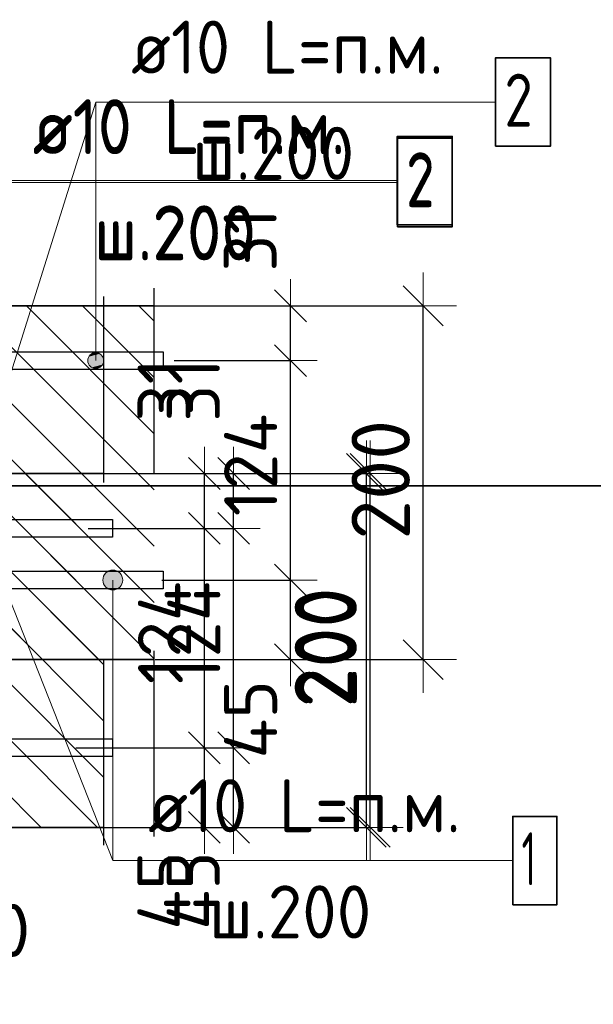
# Model space of a CAD drawing. Header units: metres. Extents: x -38 to 102, y -15 to 21.
# Tile 177 of 229: x 72.581 to 72.905, y 6.283 to 6.84. Entities that reach past the tile are written whole.
import ezdxf

# ---------------------------------------------------------------- set-up
doc = ezdxf.new("R2010")
doc.units = ezdxf.units.M
doc.header["$PDMODE"] = 65
doc.linetypes.add('______4', pattern=[0.135, 0.105, -0.03])
for name, color, linetype, lineweight in [('XR$3$Арм. стержнями верхней зоны', 180, 'Continuous', 35), ('XR$3$Арм. стержнями нижней зоны', 180, 'Continuous', 35), ('XR$3$Арм.стержн. Арматура края', 96, 'Continuous', 35), ('XR$3$Размерная линия (1)', 7, 'Continuous', 13), ('XR$3$Размерная линия_ общее', 7, 'Continuous', 13), ('XR$4$Арм. стержнями верхней зоны', 180, 'Continuous', 35), ('XR$4$Арм. стержнями нижней зоны', 180, 'Continuous', 35), ('XR$4$Арм.стержн. Арматура края', 96, 'Continuous', 35), ('XR$4$Размерная линия (1)', 7, 'Continuous', 13), ('XR$4$Размерная линия_ общее', 7, 'Continuous', 13), ('XR$5$Текст_ примечание', 7, 'Continuous', 13), ('XR$6$Арм. стержнями верхней зоны', 180, 'Continuous', 35), ('XR$6$Арм. стержнями нижней зоны', 180, 'Continuous', 35), ('XR$6$Арм.стержн. Арматура края', 96, 'Continuous', 35), ('XR$6$Размерная линия (1)', 7, 'Continuous', 13), ('XR$6$Размерная линия_ общее', 7, 'Continuous', 13)]:
    doc.layers.add(name, color=color, linetype=linetype, lineweight=lineweight)
doc.styles.add('ISOCPEUR', font='txt')
doc.dimstyles.new('DIMSTYLE_12', dxfattribs={"dimtxt": 0.03, "dimasz": 0.03, "dimexe": 0, "dimexo": 0, "dimgap": 0.015, "dimtad": 2, "dimdec": 0, "dimlfac": 1000, "dimrnd": 1, "dimzin": 12, "dimdsep": 46, "dimtxsty": 'ISOCPEUR', "dimblk1": 'ALL_ML_STRICH', "dimblk2": 'ALL_ML_STRICH', "dimsah": 1, "dimcen": 0, "dimclrd": 7, "dimclre": 256, "dimclrt": 7, "dimadec": 0, "dimazin": 0, "dimtfac": 1, "dimtdec": 0, "dimtix": 1, "dimtmove": 2, "dimatfit": 3, "dimfxl": 0, "dimtzin": 0, "dimlwd": 0, "dimlwe": -3, "dimarcsym": 0})
doc.dimstyles.new('DIMSTYLE_14', dxfattribs={"dimtxt": 0.03, "dimasz": 0.03, "dimexe": 0, "dimexo": 0, "dimgap": 0.015, "dimtad": 2, "dimdec": 0, "dimlfac": 1000, "dimrnd": 1, "dimzin": 12, "dimdsep": 46, "dimtxsty": 'ISOCPEUR', "dimblk1": 'ALL_ML_STRICH', "dimblk2": 'ALL_ML_STRICH', "dimsah": 1, "dimcen": 0, "dimclrd": 7, "dimclre": 256, "dimclrt": 7, "dimadec": 0, "dimazin": 0, "dimtfac": 1, "dimtdec": 0, "dimtix": 1, "dimtmove": 2, "dimatfit": 3, "dimfxl": 0, "dimtvp": 1.2, "dimtzin": 0, "dimlwd": 0, "dimlwe": -3, "dimarcsym": 0})
doc.dimstyles.new('DIMSTYLE_8', dxfattribs={"dimtxt": 0.033, "dimasz": 0.0375, "dimexe": 0, "dimexo": 0, "dimgap": 0.0165, "dimtad": 2, "dimdec": 0, "dimlfac": 1000, "dimrnd": 1, "dimzin": 12, "dimdsep": 46, "dimtxsty": 'ISOCPEUR', "dimblk1": 'ALL_ML_STRICH', "dimblk2": 'ALL_ML_STRICH', "dimsah": 1, "dimcen": 0, "dimclrd": 7, "dimclre": 256, "dimclrt": 7, "dimadec": 0, "dimazin": 0, "dimtfac": 1, "dimtdec": 0, "dimtix": 1, "dimtmove": 2, "dimatfit": 3, "dimfxl": 0, "dimtzin": 0, "dimlwd": 0, "dimlwe": -3, "dimarcsym": 0})
pattern_1 = [(135, (0, 0), (-0.031819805, -0.031819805), [0.4, -0.05, 0, -0.05]), (135, (-0.01591, -0.01591), (-0.031819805, -0.031819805), [0.8, -0.1, 0.1, -0.1])]

# ---------------------------------------------------------------- blocks, each defined once
blk = doc.blocks.new('ALL_ML_STRICH')
at = {"color": 0, "linetype": 'ByBlock', "lineweight": -2}
for p, q in [((0, -0.5), (0, 0.5)), ((-0.3, -0.3), (0.3, 0.3)), ((-1, 0), (0.5, 0))]:
    blk.add_line(p, q, dxfattribs=at)
blk = doc.blocks.new('*D72')
at = {"layer": 'DEFPOINTS', "color": 7, "linetype": 'Continuous', "lineweight": 13, "transparency": 33554687}
for p in [(72.63764, 6.67826), (72.63764, 6.47826), (72.80919, 6.47826)]:
    blk.add_point(p, dxfattribs=at)
at = {"layer": 'XR$3$Размерная линия_ общее', "color": 253, "linetype": 'Continuous', "lineweight": -2, "true_color": 0xa0a0a0, "transparency": 33554687}
for p, q in [((72.65764, 6.67826), (72.80919, 6.67826)), ((72.65764, 6.47826), (72.80919, 6.47826))]:
    blk.add_line(p, q, dxfattribs=at)
at = {"layer": 'XR$3$Размерная линия_ общее', "color": 7, "linetype": 'Continuous', "lineweight": -2, "transparency": 33554687}
blk.add_line((72.80919, 6.47826), (72.80919, 6.67826), dxfattribs=at)
at = {"layer": 'XR$3$Размерная линия_ общее', "color": 7, "linetype": 'Continuous', "lineweight": 13, "transparency": 33554687, "xscale": 0.0375, "yscale": 0.0375, "zscale": 0.0375}
for p, rotation in [((72.80919, 6.67826), 90), ((72.80919, 6.47826), 270)]:
    blk.add_blockref('ALL_ML_STRICH', p, dxfattribs=dict(at, rotation=rotation))
at = {"layer": 'XR$3$Размерная линия_ общее', "color": 7, "linetype": 'Continuous', "lineweight": 13, "transparency": 33554687, "insert": (72.78519, 6.57991), "char_height": 0.033, "width": 0.099, "attachment_point": 5, "rotation": 90, "style": 'ISOCPEUR'}
blk.add_mtext('\\A1;{200}', dxfattribs=at)
blk = doc.blocks.new('*D76')
at = {"layer": 'DEFPOINTS', "color": 7, "linetype": 'Continuous', "lineweight": 13, "transparency": 33554687}
for p in [(72.4853, 6.41826), (72.52526, 6.37826), (72.4853, 6.30302)]:
    blk.add_point(p, dxfattribs=at)
at = {"layer": 'XR$3$Размерная линия (1)', "color": 9, "linetype": 'Continuous', "lineweight": -2, "true_color": 0xc7c7c7, "transparency": 33554687}
for p, q in [((72.4853, 6.39826), (72.4853, 6.30302)), ((72.52526, 6.35826), (72.52526, 6.30302))]:
    blk.add_line(p, q, dxfattribs=at)
at = {"layer": 'XR$3$Размерная линия (1)', "color": 7, "linetype": 'Continuous', "lineweight": -2, "transparency": 33554687}
blk.add_line((72.4853, 6.30302), (72.52526, 6.30302), dxfattribs=at)
at = {"layer": 'XR$3$Размерная линия (1)', "color": 7, "linetype": 'Continuous', "lineweight": 13, "transparency": 33554687, "xscale": 0.03, "yscale": 0.03, "zscale": 0.03, "rotation": 180}
blk.add_blockref('ALL_ML_STRICH', (72.4853, 6.30302), dxfattribs=at)
at = {"layer": 'XR$3$Размерная линия (1)', "color": 7, "linetype": 'Continuous', "lineweight": 13, "transparency": 33554687, "xscale": 0.03, "yscale": 0.03, "zscale": 0.03}
blk.add_blockref('ALL_ML_STRICH', (72.52526, 6.30302), dxfattribs=at)
at = {"layer": 'XR$3$Размерная линия (1)', "color": 7, "linetype": 'Continuous', "lineweight": 13, "transparency": 33554687, "insert": (72.5656, 6.32522), "char_height": 0.03, "width": 0.06, "attachment_point": 5, "style": 'ISOCPEUR'}
blk.add_mtext('\\A1;{40}', dxfattribs=at)
blk = doc.blocks.new('*D204')
at = {"layer": 'DEFPOINTS', "color": 7, "linetype": 'Continuous', "lineweight": 13, "transparency": 33554687}
for p in [(72.64153, 6.52326), (72.65438, 6.47826), (72.73419, 6.47826)]:
    blk.add_point(p, dxfattribs=at)
at = {"layer": 'XR$3$Размерная линия (1)', "color": 9, "linetype": 'Continuous', "lineweight": -2, "true_color": 0xc7c7c7, "transparency": 33554687}
for p, q in [((72.66153, 6.52326), (72.73419, 6.52326)), ((72.67438, 6.47826), (72.73419, 6.47826))]:
    blk.add_line(p, q, dxfattribs=at)
at = {"layer": 'XR$3$Размерная линия (1)', "color": 7, "linetype": 'Continuous', "lineweight": -2, "transparency": 33554687}
blk.add_line((72.73419, 6.47826), (72.73419, 6.52326), dxfattribs=at)
at = {"layer": 'XR$3$Размерная линия (1)', "color": 7, "linetype": 'Continuous', "lineweight": 13, "transparency": 33554687, "xscale": 0.03, "yscale": 0.03, "zscale": 0.03}
for p, rotation in [((72.73419, 6.52326), 90), ((72.73419, 6.47826), 270)]:
    blk.add_blockref('ALL_ML_STRICH', p, dxfattribs=dict(at, rotation=rotation))
at = {"layer": 'XR$3$Размерная линия (1)', "color": 7, "linetype": 'Continuous', "lineweight": 13, "transparency": 33554687, "insert": (72.71168, 6.4445), "char_height": 0.03, "width": 0.06, "attachment_point": 5, "rotation": 90, "style": 'ISOCPEUR'}
blk.add_mtext('\\A1;{45}', dxfattribs=at)
blk = doc.blocks.new('*D205')
at = {"layer": 'DEFPOINTS', "color": 7, "linetype": 'Continuous', "lineweight": 13, "transparency": 33554687}
for p in [(72.64855, 6.64726), (72.64153, 6.52326), (72.73419, 6.52326)]:
    blk.add_point(p, dxfattribs=at)
at = {"layer": 'XR$3$Размерная линия (1)', "color": 9, "linetype": 'Continuous', "lineweight": -2, "true_color": 0xc7c7c7, "transparency": 33554687}
for p, q in [((72.66855, 6.64726), (72.73419, 6.64726)), ((72.66153, 6.52326), (72.73419, 6.52326))]:
    blk.add_line(p, q, dxfattribs=at)
at = {"layer": 'XR$3$Размерная линия (1)', "color": 7, "linetype": 'Continuous', "lineweight": -2, "transparency": 33554687}
blk.add_line((72.73419, 6.52326), (72.73419, 6.64726), dxfattribs=at)
at = {"layer": 'XR$3$Размерная линия (1)', "color": 7, "linetype": 'Continuous', "lineweight": 13, "transparency": 33554687, "xscale": 0.03, "yscale": 0.03, "zscale": 0.03}
for p, rotation in [((72.73419, 6.64726), 90), ((72.73419, 6.52326), 270)]:
    blk.add_blockref('ALL_ML_STRICH', p, dxfattribs=dict(at, rotation=rotation))
at = {"layer": 'XR$3$Размерная линия (1)', "color": 7, "linetype": 'Continuous', "lineweight": 13, "transparency": 33554687, "insert": (72.71169, 6.58826), "char_height": 0.03, "width": 0.09, "attachment_point": 5, "rotation": 90, "style": 'ISOCPEUR'}
blk.add_mtext('\\A1;{124}', dxfattribs=at)
blk = doc.blocks.new('*D206')
at = {"layer": 'DEFPOINTS', "color": 7, "linetype": 'Continuous', "lineweight": 13, "transparency": 33554687}
for p in [(72.63068, 6.67826), (72.64855, 6.64726), (72.73419, 6.64726)]:
    blk.add_point(p, dxfattribs=at)
at = {"layer": 'XR$3$Размерная линия (1)', "color": 9, "linetype": 'Continuous', "lineweight": -2, "true_color": 0xc7c7c7, "transparency": 33554687}
for p, q in [((72.65068, 6.67826), (72.73419, 6.67826)), ((72.66855, 6.64726), (72.73419, 6.64726))]:
    blk.add_line(p, q, dxfattribs=at)
at = {"layer": 'XR$3$Размерная линия (1)', "color": 7, "linetype": 'Continuous', "lineweight": -2, "transparency": 33554687}
blk.add_line((72.73419, 6.64726), (72.73419, 6.67826), dxfattribs=at)
at = {"layer": 'XR$3$Размерная линия (1)', "color": 7, "linetype": 'Continuous', "lineweight": 13, "transparency": 33554687, "xscale": 0.03, "yscale": 0.03, "zscale": 0.03}
for p, rotation in [((72.73419, 6.67826), 90), ((72.73419, 6.64726), 270)]:
    blk.add_blockref('ALL_ML_STRICH', p, dxfattribs=dict(at, rotation=rotation))
at = {"layer": 'XR$3$Размерная линия (1)', "color": 7, "linetype": 'Continuous', "lineweight": 13, "transparency": 33554687, "insert": (72.71145, 6.71555), "char_height": 0.03, "width": 0.06, "attachment_point": 5, "rotation": 90, "style": 'ISOCPEUR'}
blk.add_mtext('\\A1;{31}', dxfattribs=at)
blk = doc.blocks.new('*D494')
at = {"layer": 'DEFPOINTS', "color": 7, "linetype": 'Continuous', "lineweight": 13, "transparency": 33554687}
for p in [(72.60555, 6.58345), (72.60555, 6.38345), (72.77709, 6.38345)]:
    blk.add_point(p, dxfattribs=at)
at = {"layer": 'XR$4$Размерная линия_ общее', "color": 253, "linetype": 'Continuous', "lineweight": -2, "true_color": 0xa0a0a0, "transparency": 33554687}
for p, q in [((72.62555, 6.58345), (72.77709, 6.58345)), ((72.62555, 6.38345), (72.77709, 6.38345))]:
    blk.add_line(p, q, dxfattribs=at)
at = {"layer": 'XR$4$Размерная линия_ общее', "color": 7, "linetype": 'Continuous', "lineweight": -2, "transparency": 33554687}
blk.add_line((72.77709, 6.38345), (72.77709, 6.58345), dxfattribs=at)
at = {"layer": 'XR$4$Размерная линия_ общее', "color": 7, "linetype": 'Continuous', "lineweight": 13, "transparency": 33554687, "xscale": 0.0375, "yscale": 0.0375, "zscale": 0.0375}
for p, rotation in [((72.77709, 6.58345), 90), ((72.77709, 6.38345), 270)]:
    blk.add_blockref('ALL_ML_STRICH', p, dxfattribs=dict(at, rotation=rotation))
at = {"layer": 'XR$4$Размерная линия_ общее', "color": 7, "linetype": 'Continuous', "lineweight": 13, "transparency": 33554687, "insert": (72.75309, 6.4851), "char_height": 0.033, "width": 0.099, "attachment_point": 5, "rotation": 90, "style": 'ISOCPEUR'}
blk.add_mtext('\\A1;{200}', dxfattribs=at)
blk = doc.blocks.new('*D496')
at = {"layer": 'DEFPOINTS', "color": 7, "linetype": 'Continuous', "lineweight": 13, "transparency": 33554687}
for p in [(72.60943, 6.42845), (72.62228, 6.38345), (72.70209, 6.38345)]:
    blk.add_point(p, dxfattribs=at)
at = {"layer": 'XR$4$Размерная линия (1)', "color": 9, "linetype": 'Continuous', "lineweight": -2, "true_color": 0xc7c7c7, "transparency": 33554687}
for p, q in [((72.62943, 6.42845), (72.70209, 6.42845)), ((72.64228, 6.38345), (72.70209, 6.38345))]:
    blk.add_line(p, q, dxfattribs=at)
at = {"layer": 'XR$4$Размерная линия (1)', "color": 7, "linetype": 'Continuous', "lineweight": -2, "transparency": 33554687}
blk.add_line((72.70209, 6.38345), (72.70209, 6.42845), dxfattribs=at)
at = {"layer": 'XR$4$Размерная линия (1)', "color": 7, "linetype": 'Continuous', "lineweight": 13, "transparency": 33554687, "xscale": 0.03, "yscale": 0.03, "zscale": 0.03}
for p, rotation in [((72.70209, 6.42845), 90), ((72.70209, 6.38345), 270)]:
    blk.add_blockref('ALL_ML_STRICH', p, dxfattribs=dict(at, rotation=rotation))
at = {"layer": 'XR$4$Размерная линия (1)', "color": 7, "linetype": 'Continuous', "lineweight": 13, "transparency": 33554687, "insert": (72.67924, 6.34771), "char_height": 0.03, "width": 0.06, "attachment_point": 5, "rotation": 90, "style": 'ISOCPEUR'}
blk.add_mtext('\\A1;{45}', dxfattribs=at)
blk = doc.blocks.new('*D497')
at = {"layer": 'DEFPOINTS', "color": 7, "linetype": 'Continuous', "lineweight": 13, "transparency": 33554687}
for p in [(72.61646, 6.55245), (72.60943, 6.42845), (72.70209, 6.42845)]:
    blk.add_point(p, dxfattribs=at)
at = {"layer": 'XR$4$Размерная линия (1)', "color": 9, "linetype": 'Continuous', "lineweight": -2, "true_color": 0xc7c7c7, "transparency": 33554687}
for p, q in [((72.63646, 6.55245), (72.70209, 6.55245)), ((72.62943, 6.42845), (72.70209, 6.42845))]:
    blk.add_line(p, q, dxfattribs=at)
at = {"layer": 'XR$4$Размерная линия (1)', "color": 7, "linetype": 'Continuous', "lineweight": -2, "transparency": 33554687}
blk.add_line((72.70209, 6.42845), (72.70209, 6.55245), dxfattribs=at)
at = {"layer": 'XR$4$Размерная линия (1)', "color": 7, "linetype": 'Continuous', "lineweight": 13, "transparency": 33554687, "xscale": 0.03, "yscale": 0.03, "zscale": 0.03}
for p, rotation in [((72.70209, 6.55245), 90), ((72.70209, 6.42845), 270)]:
    blk.add_blockref('ALL_ML_STRICH', p, dxfattribs=dict(at, rotation=rotation))
at = {"layer": 'XR$4$Размерная линия (1)', "color": 7, "linetype": 'Continuous', "lineweight": 13, "transparency": 33554687, "insert": (72.67959, 6.49345), "char_height": 0.03, "width": 0.09, "attachment_point": 5, "rotation": 90, "style": 'ISOCPEUR'}
blk.add_mtext('\\A1;{124}', dxfattribs=at)
blk = doc.blocks.new('*D498')
at = {"layer": 'DEFPOINTS', "color": 7, "linetype": 'Continuous', "lineweight": 13, "transparency": 33554687}
for p in [(72.59859, 6.58345), (72.61646, 6.55245), (72.70209, 6.55245)]:
    blk.add_point(p, dxfattribs=at)
at = {"layer": 'XR$4$Размерная линия (1)', "color": 9, "linetype": 'Continuous', "lineweight": -2, "true_color": 0xc7c7c7, "transparency": 33554687}
for p, q in [((72.61859, 6.58345), (72.70209, 6.58345)), ((72.63646, 6.55245), (72.70209, 6.55245))]:
    blk.add_line(p, q, dxfattribs=at)
at = {"layer": 'XR$4$Размерная линия (1)', "color": 7, "linetype": 'Continuous', "lineweight": -2, "transparency": 33554687}
blk.add_line((72.70209, 6.55245), (72.70209, 6.58345), dxfattribs=at)
at = {"layer": 'XR$4$Размерная линия (1)', "color": 7, "linetype": 'Continuous', "lineweight": 13, "transparency": 33554687, "xscale": 0.03, "yscale": 0.03, "zscale": 0.03}
for p, rotation in [((72.70209, 6.58345), 90), ((72.70209, 6.55245), 270)]:
    blk.add_blockref('ALL_ML_STRICH', p, dxfattribs=dict(at, rotation=rotation))
at = {"layer": 'XR$4$Размерная линия (1)', "color": 7, "linetype": 'Continuous', "lineweight": 13, "transparency": 33554687, "insert": (72.67935, 6.63074), "char_height": 0.03, "width": 0.06, "attachment_point": 5, "rotation": 90, "style": 'ISOCPEUR'}
blk.add_mtext('\\A1;{31}', dxfattribs=at)
blk = doc.blocks.new('*D660')
at = {"layer": 'DEFPOINTS', "color": 7, "linetype": 'Continuous', "lineweight": 13, "transparency": 33554687}
for p in [(72.60766, 6.58345), (72.60766, 6.38345), (72.7792, 6.38345)]:
    blk.add_point(p, dxfattribs=at)
at = {"layer": 'XR$6$Размерная линия_ общее', "color": 253, "linetype": 'Continuous', "lineweight": -2, "true_color": 0xa0a0a0, "transparency": 33554687}
for p, q in [((72.62766, 6.58345), (72.7792, 6.58345)), ((72.62766, 6.38345), (72.7792, 6.38345))]:
    blk.add_line(p, q, dxfattribs=at)
at = {"layer": 'XR$6$Размерная линия_ общее', "color": 7, "linetype": 'Continuous', "lineweight": -2, "transparency": 33554687}
blk.add_line((72.7792, 6.38345), (72.7792, 6.58345), dxfattribs=at)
at = {"layer": 'XR$6$Размерная линия_ общее', "color": 7, "linetype": 'Continuous', "lineweight": 13, "transparency": 33554687, "xscale": 0.0375, "yscale": 0.0375, "zscale": 0.0375}
for p, rotation in [((72.7792, 6.58345), 90), ((72.7792, 6.38345), 270)]:
    blk.add_blockref('ALL_ML_STRICH', p, dxfattribs=dict(at, rotation=rotation))
at = {"layer": 'XR$6$Размерная линия_ общее', "color": 7, "linetype": 'Continuous', "lineweight": 13, "transparency": 33554687, "insert": (72.7552, 6.4851), "char_height": 0.033, "width": 0.099, "attachment_point": 5, "rotation": 90, "style": 'ISOCPEUR'}
blk.add_mtext('\\A1;{200}', dxfattribs=at)
blk = doc.blocks.new('*D717')
at = {"layer": 'DEFPOINTS', "color": 7, "linetype": 'Continuous', "lineweight": 13, "transparency": 33554687}
for p in [(72.59287, 6.42845), (72.60572, 6.38345), (72.68553, 6.38345)]:
    blk.add_point(p, dxfattribs=at)
at = {"layer": 'XR$6$Размерная линия (1)', "color": 9, "linetype": 'Continuous', "lineweight": -2, "true_color": 0xc7c7c7, "transparency": 33554687}
for p, q in [((72.61287, 6.42845), (72.68553, 6.42845)), ((72.62572, 6.38345), (72.68553, 6.38345))]:
    blk.add_line(p, q, dxfattribs=at)
at = {"layer": 'XR$6$Размерная линия (1)', "color": 7, "linetype": 'Continuous', "lineweight": -2, "transparency": 33554687}
blk.add_line((72.68553, 6.38345), (72.68553, 6.42845), dxfattribs=at)
at = {"layer": 'XR$6$Размерная линия (1)', "color": 7, "linetype": 'Continuous', "lineweight": 13, "transparency": 33554687, "xscale": 0.03, "yscale": 0.03, "zscale": 0.03}
for p, rotation in [((72.68553, 6.42845), 90), ((72.68553, 6.38345), 270)]:
    blk.add_blockref('ALL_ML_STRICH', p, dxfattribs=dict(at, rotation=rotation))
at = {"layer": 'XR$6$Размерная линия (1)', "color": 7, "linetype": 'Continuous', "lineweight": 13, "transparency": 33554687, "insert": (72.66267, 6.34771), "char_height": 0.03, "width": 0.06, "attachment_point": 5, "rotation": 90, "style": 'ISOCPEUR'}
blk.add_mtext('\\A1;{45}', dxfattribs=at)
blk = doc.blocks.new('*D718')
at = {"layer": 'DEFPOINTS', "color": 7, "linetype": 'Continuous', "lineweight": 13, "transparency": 33554687}
for p in [(72.5999, 6.55245), (72.59287, 6.42845), (72.68553, 6.42845)]:
    blk.add_point(p, dxfattribs=at)
at = {"layer": 'XR$6$Размерная линия (1)', "color": 9, "linetype": 'Continuous', "lineweight": -2, "true_color": 0xc7c7c7, "transparency": 33554687}
for p, q in [((72.6199, 6.55245), (72.68553, 6.55245)), ((72.61287, 6.42845), (72.68553, 6.42845))]:
    blk.add_line(p, q, dxfattribs=at)
at = {"layer": 'XR$6$Размерная линия (1)', "color": 7, "linetype": 'Continuous', "lineweight": -2, "transparency": 33554687}
blk.add_line((72.68553, 6.42845), (72.68553, 6.55245), dxfattribs=at)
at = {"layer": 'XR$6$Размерная линия (1)', "color": 7, "linetype": 'Continuous', "lineweight": 13, "transparency": 33554687, "xscale": 0.03, "yscale": 0.03, "zscale": 0.03}
for p, rotation in [((72.68553, 6.55245), 90), ((72.68553, 6.42845), 270)]:
    blk.add_blockref('ALL_ML_STRICH', p, dxfattribs=dict(at, rotation=rotation))
at = {"layer": 'XR$6$Размерная линия (1)', "color": 7, "linetype": 'Continuous', "lineweight": 13, "transparency": 33554687, "insert": (72.66303, 6.49345), "char_height": 0.03, "width": 0.09, "attachment_point": 5, "rotation": 90, "style": 'ISOCPEUR'}
blk.add_mtext('\\A1;{124}', dxfattribs=at)
blk = doc.blocks.new('*D719')
at = {"layer": 'DEFPOINTS', "color": 7, "linetype": 'Continuous', "lineweight": 13, "transparency": 33554687}
for p in [(72.58203, 6.58345), (72.5999, 6.55245), (72.68553, 6.55245)]:
    blk.add_point(p, dxfattribs=at)
at = {"layer": 'XR$6$Размерная линия (1)', "color": 9, "linetype": 'Continuous', "lineweight": -2, "true_color": 0xc7c7c7, "transparency": 33554687}
for p, q in [((72.60203, 6.58345), (72.68553, 6.58345)), ((72.6199, 6.55245), (72.68553, 6.55245))]:
    blk.add_line(p, q, dxfattribs=at)
at = {"layer": 'XR$6$Размерная линия (1)', "color": 7, "linetype": 'Continuous', "lineweight": -2, "transparency": 33554687}
blk.add_line((72.68553, 6.55245), (72.68553, 6.58345), dxfattribs=at)
at = {"layer": 'XR$6$Размерная линия (1)', "color": 7, "linetype": 'Continuous', "lineweight": 13, "transparency": 33554687, "xscale": 0.03, "yscale": 0.03, "zscale": 0.03}
for p, rotation in [((72.68553, 6.58345), 90), ((72.68553, 6.55245), 270)]:
    blk.add_blockref('ALL_ML_STRICH', p, dxfattribs=dict(at, rotation=rotation))
at = {"layer": 'XR$6$Размерная линия (1)', "color": 7, "linetype": 'Continuous', "lineweight": 13, "transparency": 33554687, "insert": (72.66279, 6.63074), "char_height": 0.03, "width": 0.06, "attachment_point": 5, "rotation": 90, "style": 'ISOCPEUR'}
blk.add_mtext('\\A1;{31}', dxfattribs=at)

msp = doc.modelspace()

# ---------------------------------------------------------------- hatches: boundary and pattern name
at = {"linetype": 'Continuous', "lineweight": 25, "transparency": 33554687}
h = msp.add_hatch(dxfattribs=at)
h.set_pattern_fill('__________540', scale=0.015, style=0, pattern_type=2)
h.set_pattern_definition(pattern_1)
h.paths.add_polyline_path([(72.52526, 6.67826), (72.52526, 6.47826), (72.65723, 6.47826), (72.65723, 6.67826)], flags=0)
at = {"linetype": 'Continuous', "lineweight": 13, "transparency": 33554687}
h = msp.add_hatch(dxfattribs=at)
h.set_pattern_fill('__________540', scale=0.015, style=0, pattern_type=2)
h.set_pattern_definition(pattern_1)
h.paths.add_polyline_path([(72.21432, 6.58345), (72.21432, 6.38345), (72.62859, 6.38345), (72.62859, 6.58345)], flags=0)
h = msp.add_hatch(dxfattribs=at)
h.set_pattern_fill('__________540', scale=0.015, style=0, pattern_type=2)
h.set_pattern_definition(pattern_1)
h.paths.add_polyline_path([(72.21432, 6.58345), (72.21432, 6.38345), (72.62859, 6.38345), (72.62859, 6.58345)], flags=0)
at = {"layer": 'XR$3$Арм. стержнями верхней зоны', "linetype": 'Continuous', "lineweight": 13, "transparency": 33554687}
for points in [[(72.62636, 6.65113), (72.62186, 6.65113), (72.62024, 6.64951)], [(72.62636, 6.65113), (72.62024, 6.64951), (72.62798, 6.64951)], [(72.62186, 6.65113), (72.62636, 6.65113), (72.62411, 6.65176)], [(72.62798, 6.64951), (72.62024, 6.64951), (72.61961, 6.64726)], [(72.62798, 6.64951), (72.61961, 6.64726), (72.6286, 6.64726)], [(72.6286, 6.64726), (72.61961, 6.64726), (72.62024, 6.64501)], [(72.6286, 6.64726), (72.62024, 6.64501), (72.62798, 6.64501)], [(72.62798, 6.64501), (72.62024, 6.64501), (72.62186, 6.64339)], [(72.62798, 6.64501), (72.62186, 6.64339), (72.62636, 6.64339)], [(72.62636, 6.64339), (72.62186, 6.64339), (72.62411, 6.64276)]]:
    msp.add_hatch(color=7, dxfattribs=at).paths.add_polyline_path(points)
at = {"layer": 'XR$3$Арм. стержнями нижней зоны', "linetype": 'Continuous', "lineweight": 13, "transparency": 33554687}
for points in [[(72.62893, 6.52607), (72.63861, 6.52607), (72.63658, 6.5281)], [(72.62893, 6.52607), (72.63658, 6.5281), (72.63096, 6.5281)], [(72.63096, 6.5281), (72.63658, 6.5281), (72.63377, 6.52888)], [(72.62815, 6.52326), (72.6394, 6.52326), (72.63861, 6.52607)], [(72.62815, 6.52326), (72.63861, 6.52607), (72.62893, 6.52607)], [(72.62893, 6.52045), (72.6394, 6.52326), (72.62815, 6.52326)], [(72.62893, 6.52045), (72.63861, 6.52045), (72.6394, 6.52326)], [(72.63096, 6.51842), (72.63861, 6.52045), (72.62893, 6.52045)], [(72.63096, 6.51842), (72.63658, 6.51842), (72.63861, 6.52045)], [(72.63658, 6.51842), (72.63096, 6.51842), (72.63377, 6.51763)]]:
    msp.add_hatch(color=7, dxfattribs=at).paths.add_polyline_path(points)

# ---------------------------------------------------------------- linework, layer by layer
at = {"color": 7, "linetype": 'Continuous', "lineweight": 13, "transparency": 33554687}
for p, q in [((72.57526, 6.63721), (72.62411, 6.79343)), ((72.5753, 6.51321), (72.63377, 6.36468))]:
    msp.add_line(p, q, dxfattribs=at)
at = {"color": 7, "linetype": '______4', "lineweight": 25, "transparency": 33554687}
for p, q in [((72.65723, 6.37826), (72.65723, 6.77826)), ((72.62859, 6.68345), (72.62859, 6.28345)), ((72.62859, 6.68345), (72.62859, 6.28345))]:
    msp.add_line(p, q, dxfattribs=at)
at = {"color": 7, "linetype": 'Continuous', "lineweight": 35, "transparency": 33554687}
for p, q in [((72.65723, 6.67826), (72.52526, 6.67826)), ((72.62859, 6.58345), (72.21432, 6.58345)), ((72.62859, 6.58345), (72.21432, 6.58345)), ((72.52526, 6.47826), (72.65723, 6.47826)), ((72.46432, 6.38345), (72.62859, 6.38345)), ((72.46432, 6.38345), (72.62859, 6.38345))]:
    msp.add_line(p, q, dxfattribs=at)
at = {"layer": 'XR$3$Арм. стержнями верхней зоны', "color": 7, "linetype": 'Continuous', "lineweight": 13, "transparency": 33554687}
for p, q in [((72.62411, 6.79343), (72.85011, 6.79343)), ((72.62411, 6.79343), (72.62411, 6.64726)), ((72.62411, 6.65176), (72.62411, 6.65176)), ((72.61961, 6.64726), (72.61961, 6.64726)), ((72.6286, 6.64726), (72.6286, 6.64726)), ((72.62411, 6.64276), (72.62411, 6.64276))]:
    msp.add_line(p, q, dxfattribs=at)
at = {"layer": 'XR$3$Арм. стержнями верхней зоны', "color": 7, "linetype": 'Continuous', "lineweight": 35, "transparency": 33554687}
msp.add_lwpolyline([(72.85011, 6.76843), (72.88111, 6.76843), (72.88111, 6.81843), (72.85011, 6.81843), (72.85011, 6.76843)], dxfattribs=at)
at = {"layer": 'XR$3$Арм. стержнями верхней зоны', "color": 4, "linetype": 'Continuous', "lineweight": 25, "transparency": 33554687}
msp.add_lwpolyline([(72.30026, 6.65226), (72.66223, 6.65226), (72.66223, 6.64226), (72.30026, 6.64226), (72.30026, 6.65226)], dxfattribs=at)
at = {"layer": 'XR$3$Арм. стержнями верхней зоны', "color": 7, "linetype": 'Continuous', "lineweight": 13, "transparency": 33554687}
msp.add_circle((72.62411, 6.64726), 0.0045, dxfattribs=at)
at = {"layer": 'XR$3$Арм. стержнями нижней зоны', "color": 7, "linetype": 'Continuous', "lineweight": 13, "transparency": 33554687}
for p, q in [((72.63377, 6.52888), (72.63377, 6.52888)), ((72.62815, 6.52326), (72.62815, 6.52326)), ((72.63377, 6.36468), (72.63377, 6.52326)), ((72.6394, 6.52326), (72.6394, 6.52326)), ((72.63377, 6.51763), (72.63377, 6.51763)), ((72.63377, 6.36468), (72.85977, 6.36468))]:
    msp.add_line(p, q, dxfattribs=at)
at = {"layer": 'XR$3$Арм. стержнями нижней зоны', "color": 4, "linetype": 'Continuous', "lineweight": 25, "transparency": 33554687}
msp.add_lwpolyline([(72.30026, 6.52826), (72.66223, 6.52826), (72.66223, 6.51826), (72.30026, 6.51826), (72.30026, 6.52826)], dxfattribs=at)
at = {"layer": 'XR$3$Арм. стержнями нижней зоны', "color": 7, "linetype": 'Continuous', "lineweight": 35, "transparency": 33554687}
msp.add_lwpolyline([(72.85977, 6.33968), (72.88477, 6.33968), (72.88477, 6.38968), (72.85977, 6.38968), (72.85977, 6.33968)], dxfattribs=at)
at = {"layer": 'XR$3$Арм. стержнями нижней зоны', "color": 7, "linetype": 'Continuous', "lineweight": 13, "transparency": 33554687}
msp.add_circle((72.63377, 6.52326), 0.00563, dxfattribs=at)
at = {"layer": 'XR$3$Арм.стержн. Арматура края', "color": 4, "linetype": 'Continuous', "lineweight": 25, "transparency": 33554687}
for points in [[(72.33355, 6.65226), (72.66223, 6.65226), (72.66223, 6.64226)], [(72.66223, 6.64226), (72.33425, 6.64226)], [(72.33425, 6.52826), (72.66223, 6.52826), (72.66223, 6.51826), (72.33355, 6.51826)]]:
    msp.add_lwpolyline(points, dxfattribs=at)
at = {"layer": 'XR$4$Арм. стержнями верхней зоны', "color": 7, "linetype": 'Continuous', "lineweight": 13, "transparency": 33554687}
msp.add_line((72.56858, 6.74899), (72.79458, 6.74899), dxfattribs=at)
at = {"layer": 'XR$4$Арм. стержнями верхней зоны', "color": 7, "linetype": 'Continuous', "lineweight": 35, "transparency": 33554687}
msp.add_lwpolyline([(72.79458, 6.72399), (72.82558, 6.72399), (72.82558, 6.77399), (72.79458, 6.77399), (72.79458, 6.72399)], dxfattribs=at)
at = {"layer": 'XR$4$Арм. стержнями верхней зоны', "color": 4, "linetype": 'Continuous', "lineweight": 25, "transparency": 33554687}
msp.add_lwpolyline([(72.23932, 6.55745), (72.63359, 6.55745), (72.63359, 6.54745), (72.23932, 6.54745), (72.23932, 6.55745)], dxfattribs=at)
msp.add_lwpolyline([(72.23932, 6.55745), (72.63359, 6.55745), (72.63359, 6.54745), (72.23932, 6.54745), (72.23932, 6.55745)], dxfattribs=at)
at = {"layer": 'XR$4$Арм. стержнями нижней зоны', "color": 4, "linetype": 'Continuous', "lineweight": 25, "transparency": 33554687}
msp.add_lwpolyline([(72.23932, 6.43345), (72.63359, 6.43345), (72.63359, 6.42345), (72.23932, 6.42345), (72.23932, 6.43345)], dxfattribs=at)
msp.add_lwpolyline([(72.23932, 6.43345), (72.63359, 6.43345), (72.63359, 6.42345), (72.23932, 6.42345), (72.23932, 6.43345)], dxfattribs=at)
at = {"layer": 'XR$4$Арм.стержн. Арматура края', "color": 4, "linetype": 'Continuous', "lineweight": 25, "transparency": 33554687}
for points in [[(72.26789, 6.55745), (72.63359, 6.55745), (72.63359, 6.54745), (72.26858, 6.54745)], [(72.26789, 6.55745), (72.63359, 6.55745), (72.63359, 6.54745), (72.26858, 6.54745)], [(72.26858, 6.43345), (72.63359, 6.43345), (72.63359, 6.42345)], [(72.26858, 6.43345), (72.63359, 6.43345), (72.63359, 6.42345)], [(72.63359, 6.42345), (72.26789, 6.42345)], [(72.63359, 6.42345), (72.26789, 6.42345)]]:
    msp.add_lwpolyline(points, dxfattribs=at)
at = {"layer": 'XR$5$Текст_ примечание', "color": 7, "linetype": 'Continuous', "lineweight": 35, "transparency": 33554687}
msp.add_line((70.47573, 6.57641), (88.97573, 6.57641), dxfattribs=at)
at = {"layer": 'XR$6$Арм. стержнями верхней зоны', "color": 7, "linetype": 'Continuous', "lineweight": 13, "transparency": 33554687}
msp.add_line((72.56861, 6.74797), (72.79461, 6.74797), dxfattribs=at)
at = {"layer": 'XR$6$Арм. стержнями верхней зоны', "color": 7, "linetype": 'Continuous', "lineweight": 35, "transparency": 33554687}
msp.add_lwpolyline([(72.79461, 6.72297), (72.82561, 6.72297), (72.82561, 6.77297), (72.79461, 6.77297), (72.79461, 6.72297)], dxfattribs=at)
at = {"layer": 'XR$6$Арм. стержнями верхней зоны', "color": 4, "linetype": 'Continuous', "lineweight": 25, "transparency": 33554687}
msp.add_lwpolyline([(72.23932, 6.55745), (72.63359, 6.55745), (72.63359, 6.54745), (72.23932, 6.54745), (72.23932, 6.55745)], dxfattribs=at)
msp.add_lwpolyline([(72.23932, 6.55745), (72.63359, 6.55745), (72.63359, 6.54745), (72.23932, 6.54745), (72.23932, 6.55745)], dxfattribs=at)
at = {"layer": 'XR$6$Арм. стержнями нижней зоны', "color": 4, "linetype": 'Continuous', "lineweight": 25, "transparency": 33554687}
msp.add_lwpolyline([(72.23932, 6.43345), (72.63359, 6.43345), (72.63359, 6.42345), (72.23932, 6.42345), (72.23932, 6.43345)], dxfattribs=at)
msp.add_lwpolyline([(72.23932, 6.43345), (72.63359, 6.43345), (72.63359, 6.42345), (72.23932, 6.42345), (72.23932, 6.43345)], dxfattribs=at)
at = {"layer": 'XR$6$Арм.стержн. Арматура края', "color": 4, "linetype": 'Continuous', "lineweight": 25, "transparency": 33554687}
for points in [[(72.26789, 6.55745), (72.63359, 6.55745), (72.63359, 6.54745), (72.26858, 6.54745)], [(72.26789, 6.55745), (72.63359, 6.55745), (72.63359, 6.54745), (72.26858, 6.54745)], [(72.26858, 6.43345), (72.63359, 6.43345), (72.63359, 6.42345)], [(72.26858, 6.43345), (72.63359, 6.43345), (72.63359, 6.42345)], [(72.63359, 6.42345), (72.26789, 6.42345)], [(72.63359, 6.42345), (72.26789, 6.42345)]]:
    msp.add_lwpolyline(points, dxfattribs=at)

# ---------------------------------------------------------------- texts
at = {"layer": 'XR$3$Арм. стержнями верхней зоны', "color": 7, "linetype": 'Continuous', "lineweight": 25, "transparency": 33554687, "char_height": 0.03, "attachment_point": 7, "style": 'ISOCPEUR'}
for s, insert, width in [('\\W0.94;ø10 L=п.м.', (72.64411, 6.80943), 0.1999832), ('\\W0.78;2', (72.85511, 6.77943), 0.0326407), ('\\W0.95;ш.200 ', (72.6786, 6.74943), 0.1311997)]:
    msp.add_mtext(s, dxfattribs=dict(at, insert=insert, width=width))
at = {"layer": 'XR$3$Арм. стержнями нижней зоны', "color": 7, "linetype": 'Continuous', "lineweight": 25, "transparency": 33554687, "char_height": 0.03, "attachment_point": 7, "style": 'ISOCPEUR'}
for s, insert, width in [('\\W0.94;ø10 L=п.м.', (72.65377, 6.38068), 0.1999832), ('\\W0.56;1', (72.86477, 6.35068), 0.0233333), ('\\W0.95;ш.200 ', (72.68827, 6.32068), 0.1311997)]:
    msp.add_mtext(s, dxfattribs=dict(at, insert=insert, width=width))
at = {"layer": 'XR$4$Арм. стержнями верхней зоны', "color": 7, "linetype": 'Continuous', "lineweight": 25, "transparency": 33554687, "char_height": 0.03, "attachment_point": 7, "style": 'ISOCPEUR'}
for s, insert, width in [('\\W0.94;ø10 L=п.м.', (72.58858, 6.76499), 0.1999832), ('\\W0.78;2', (72.79958, 6.73499), 0.0326407), ('\\W0.95;ш.200 ', (72.62308, 6.70499), 0.1311995)]:
    msp.add_mtext(s, dxfattribs=dict(at, insert=insert, width=width))
at = {"layer": 'XR$6$Арм. стержнями верхней зоны', "color": 7, "linetype": 'Continuous', "lineweight": 25, "transparency": 33554687, "char_height": 0.03, "attachment_point": 7, "style": 'ISOCPEUR'}
for s, insert, width in [('\\W0.94;ø10 L=п.м.', (72.58861, 6.76397), 0.1999832), ('\\W0.78;2', (72.79961, 6.73397), 0.0326407), ('\\W0.95;ш.200 ', (72.62311, 6.70397), 0.1311997)]:
    msp.add_mtext(s, dxfattribs=dict(at, insert=insert, width=width))

# ---------------------------------------------------------------- dimensions: what is measured, and where the dimension line sits
at = {"layer": 'XR$3$Размерная линия (1)', "color": 7, "linetype": 'Continuous', "lineweight": 13, "transparency": 33554687}
for base, p1, p2, dimstyle, picture, middle in [((72.73419, 6.67826), (72.66855, 6.64726), (72.65068, 6.67826), 'DIMSTYLE_14', '*D206', (72.71145, 6.71555)), ((72.73419, 6.64726), (72.66153, 6.52326), (72.66855, 6.64726), 'DIMSTYLE_12', '*D205', (72.71169, 6.58826)), ((72.73419, 6.52326), (72.67438, 6.47826), (72.66153, 6.52326), 'DIMSTYLE_14', '*D204', (72.71168, 6.4445))]:
    dim = msp.add_linear_dim(base=base, p1=p1, p2=p2, angle=90, dimstyle=dimstyle, override={"dimpost": '<>', "dimclrd": 7, "dimclre": 9, "dimclrt": 7, "dimlwd": 0, "dimlwe": 65533}, dxfattribs=at)
    dim.commit()
    dim.dimension.update_dxf_attribs({"geometry": picture, "text_midpoint": middle, "dimtype": 160})
dim = msp.add_linear_dim(base=(72.52526, 6.30302), p1=(72.4853, 6.39826), p2=(72.52526, 6.35826), dimstyle='DIMSTYLE_14', override={"dimpost": '<>', "dimclrd": 7, "dimclre": 9, "dimclrt": 7, "dimlwd": 0, "dimlwe": 65533}, dxfattribs=at)
dim.commit()
dim.dimension.update_dxf_attribs({"geometry": '*D76', "text_midpoint": (72.5656, 6.32522), "dimtype": 160})
at = {"layer": 'XR$3$Размерная линия_ общее', "color": 7, "linetype": 'Continuous', "lineweight": 13, "transparency": 33554687}
dim = msp.add_linear_dim(base=(72.80919, 6.67826), p1=(72.65764, 6.47826), p2=(72.65764, 6.67826), angle=90, dimstyle='DIMSTYLE_8', override={"dimpost": '<>', "dimclrd": 7, "dimclre": 253, "dimclrt": 7, "dimlwd": 0, "dimlwe": 65533}, dxfattribs=at)
dim.commit()
dim.dimension.update_dxf_attribs({"geometry": '*D72', "text_midpoint": (72.78519, 6.57991), "dimtype": 160})
at = {"layer": 'XR$4$Размерная линия (1)', "color": 7, "linetype": 'Continuous', "lineweight": 13, "transparency": 33554687}
for base, p1, p2, dimstyle, picture, middle in [((72.70209, 6.58345), (72.63646, 6.55245), (72.61859, 6.58345), 'DIMSTYLE_14', '*D498', (72.67935, 6.63074)), ((72.70209, 6.55245), (72.62943, 6.42845), (72.63646, 6.55245), 'DIMSTYLE_12', '*D497', (72.67959, 6.49345)), ((72.70209, 6.42845), (72.64228, 6.38345), (72.62943, 6.42845), 'DIMSTYLE_14', '*D496', (72.67924, 6.34771))]:
    dim = msp.add_linear_dim(base=base, p1=p1, p2=p2, angle=90, dimstyle=dimstyle, override={"dimpost": '<>', "dimclrd": 7, "dimclre": 9, "dimclrt": 7, "dimlwd": 0, "dimlwe": 65533}, dxfattribs=at)
    dim.commit()
    dim.dimension.update_dxf_attribs({"geometry": picture, "text_midpoint": middle, "dimtype": 160})
at = {"layer": 'XR$4$Размерная линия_ общее', "color": 7, "linetype": 'Continuous', "lineweight": 13, "transparency": 33554687}
dim = msp.add_linear_dim(base=(72.77709, 6.58345), p1=(72.62555, 6.38345), p2=(72.62555, 6.58345), angle=90, dimstyle='DIMSTYLE_8', override={"dimpost": '<>', "dimclrd": 7, "dimclre": 253, "dimclrt": 7, "dimlwd": 0, "dimlwe": 65533}, dxfattribs=at)
dim.commit()
dim.dimension.update_dxf_attribs({"geometry": '*D494', "text_midpoint": (72.75309, 6.4851), "dimtype": 160})
at = {"layer": 'XR$6$Размерная линия (1)', "color": 7, "linetype": 'Continuous', "lineweight": 13, "transparency": 33554687}
for base, p1, p2, dimstyle, picture, middle in [((72.68553, 6.58345), (72.6199, 6.55245), (72.60203, 6.58345), 'DIMSTYLE_14', '*D719', (72.66279, 6.63074)), ((72.68553, 6.55245), (72.61287, 6.42845), (72.6199, 6.55245), 'DIMSTYLE_12', '*D718', (72.66303, 6.49345)), ((72.68553, 6.42845), (72.62572, 6.38345), (72.61287, 6.42845), 'DIMSTYLE_14', '*D717', (72.66267, 6.34771))]:
    dim = msp.add_linear_dim(base=base, p1=p1, p2=p2, angle=90, dimstyle=dimstyle, override={"dimpost": '<>', "dimclrd": 7, "dimclre": 9, "dimclrt": 7, "dimlwd": 0, "dimlwe": 65533}, dxfattribs=at)
    dim.commit()
    dim.dimension.update_dxf_attribs({"geometry": picture, "text_midpoint": middle, "dimtype": 160})
at = {"layer": 'XR$6$Размерная линия_ общее', "color": 7, "linetype": 'Continuous', "lineweight": 13, "transparency": 33554687}
dim = msp.add_linear_dim(base=(72.7792, 6.58345), p1=(72.62766, 6.38345), p2=(72.62766, 6.58345), angle=90, dimstyle='DIMSTYLE_8', override={"dimpost": '<>', "dimclrd": 7, "dimclre": 253, "dimclrt": 7, "dimlwd": 0, "dimlwe": 65533}, dxfattribs=at)
dim.commit()
dim.dimension.update_dxf_attribs({"geometry": '*D660', "text_midpoint": (72.7552, 6.4851), "dimtype": 160})

doc.saveas('drawing.dxf')
